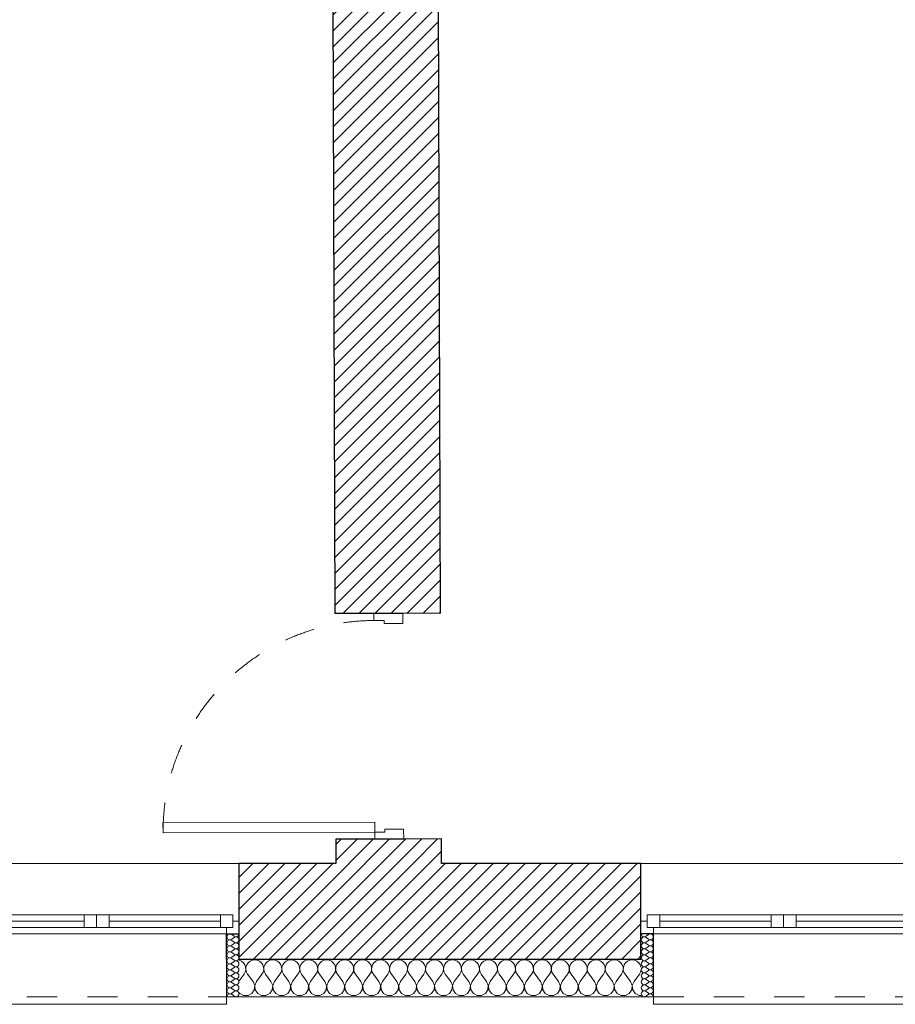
# Model space of a CAD drawing. Header units: millimetres. Extents: x 27262 to 215252, y 16288 to 306312.
# Tile 38 of 76: x 136800 to 139410, y 171393 to 174328. Entities that reach past the tile are written whole.
import ezdxf

# ---------------------------------------------------------------- set-up
doc = ezdxf.new("R2010")
doc.units = ezdxf.units.MM
doc.linetypes.add('Przerywana', pattern=[240, 120, -120])
for name, color, linetype in [('Drzwi ArchiCAD', 252, 'Continuous'), ('KR_INW', 252, 'Continuous'), ('Okna ArchiCADa', 252, 'Continuous')]:
    doc.layers.add(name, color=color, linetype=linetype)
for name, color, linetype, lineweight in [('Drzwi ArchiCAD_Nr_pióra__1', 252, 'Continuous', 13), ('Drzwi ArchiCAD_Nr_pióra__27', 252, 'Continuous', 25), ('KR_INW_Nr_pióra__101', 252, 'Continuous', 5), ('KR_INW_Nr_pióra__102', 252, 'Continuous', 5), ('KR_INW_Nr_pióra__27', 252, 'Continuous', 25), ('KR_INW_Nr_pióra__47', 252, 'Continuous', 15), ('Okna ArchiCADa_Nr_pióra__1', 252, 'Continuous', 13), ('Okna ArchiCADa_Nr_pióra__27', 252, 'Continuous', 25)]:
    doc.layers.add(name, color=color, linetype=linetype, lineweight=lineweight)
pattern_1 = [(45, (0, 0), (-31.819804, 31.819804), [])]

# ---------------------------------------------------------------- blocks, each defined once
blk = doc.blocks.new('*X200')
at = {"layer": 'KR_INW_Nr_pióra__102', "linetype": 'Continuous'}
for p, q in [((203581.2, 107000.2), (203580.9, 107000.2)), ((203590.2, 106996.2), (203581.2, 107000.2)), ((203597.8, 106989.9), (203590.2, 106996.2)), ((203603.4, 106981.8), (203597.8, 106989.9)), ((203606.5, 106972.5), (203603.4, 106981.8)), ((203610.9, 106981.8), (203607.8, 106972.5)), ((203616.5, 106989.9), (203610.9, 106981.8)), ((203624.1, 106996.2), (203616.5, 106989.9)), ((203633.1, 107000.2), (203624.1, 106996.2)), ((203642.9, 107001.6), (203633.1, 107000.2)), ((203652.6, 107000.2), (203642.9, 107001.6)), ((203661.6, 106996.2), (203652.6, 107000.2)), ((203669.2, 106989.9), (203661.6, 106996.2)), ((203674.8, 106981.8), (203669.2, 106989.9)), ((203677.9, 106972.5), (203674.8, 106981.8)), ((203682.3, 106981.8), (203679.2, 106972.5)), ((203687.9, 106989.9), (203682.3, 106981.8)), ((203695.5, 106996.2), (203687.9, 106989.9)), ((203704.5, 107000.2), (203695.5, 106996.2)), ((203714.3, 107001.6), (203704.5, 107000.2)), ((203724, 107000.2), (203714.3, 107001.6)), ((203733.1, 106996.2), (203724, 107000.2)), ((203740.6, 106989.9), (203733.1, 106996.2)), ((203746.2, 106981.8), (203740.6, 106989.9)), ((203749.4, 106972.5), (203746.2, 106981.8)), ((203753.8, 106981.8), (203750.6, 106972.5)), ((203759.4, 106989.9), (203753.8, 106981.8)), ((203766.9, 106996.2), (203759.4, 106989.9)), ((203776, 107000.2), (203766.9, 106996.2)), ((203785.7, 107001.6), (203776, 107000.2)), ((203795.5, 107000.2), (203785.7, 107001.6)), ((203804.5, 106996.2), (203795.5, 107000.2)), ((203812.1, 106989.9), (203804.5, 106996.2)), ((203817.7, 106981.8), (203812.1, 106989.9)), ((203820.8, 106972.5), (203817.7, 106981.8)), ((203825.2, 106981.8), (203822.1, 106972.5)), ((203830.8, 106989.9), (203825.2, 106981.8)), ((203838.4, 106996.2), (203830.8, 106989.9)), ((203847.4, 107000.2), (203838.4, 106996.2)), ((203857.1, 107001.6), (203847.4, 107000.2)), ((203866.9, 107000.2), (203857.1, 107001.6)), ((203875.9, 106996.2), (203866.9, 107000.2)), ((203883.5, 106989.9), (203875.9, 106996.2)), ((203889.1, 106981.8), (203883.5, 106989.9)), ((203892.2, 106972.5), (203889.1, 106981.8)), ((203896.6, 106981.8), (203893.5, 106972.5)), ((203902.2, 106989.9), (203896.6, 106981.8)), ((203909.8, 106996.2), (203902.2, 106989.9)), ((203918.8, 107000.2), (203909.8, 106996.2)), ((203928.6, 107001.6), (203918.8, 107000.2)), ((203938.3, 107000.2), (203928.6, 107001.6)), ((203947.3, 106996.2), (203938.3, 107000.2)), ((203954.9, 106989.9), (203947.3, 106996.2)), ((203960.5, 106981.8), (203954.9, 106989.9)), ((203963.7, 106972.5), (203960.5, 106981.8)), ((203968.1, 106981.8), (203964.9, 106972.5)), ((203973.6, 106989.9), (203968.1, 106981.8)), ((203981.2, 106996.2), (203973.6, 106989.9)), ((203990.2, 107000.2), (203981.2, 106996.2)), ((204000, 107001.6), (203990.2, 107000.2)), ((204009.8, 107000.2), (204000, 107001.6)), ((204018.8, 106996.2), (204009.8, 107000.2)), ((204026.4, 106989.9), (204018.8, 106996.2)), ((204031.9, 106981.8), (204026.4, 106989.9)), ((204035.1, 106972.5), (204031.9, 106981.8)), ((204039.5, 106981.8), (204036.3, 106972.5)), ((204045.1, 106989.9), (204039.5, 106981.8)), ((204052.7, 106996.2), (204045.1, 106989.9)), ((204061.7, 107000.2), (204052.7, 106996.2)), ((204071.4, 107001.6), (204061.7, 107000.2)), ((204081.2, 107000.2), (204071.4, 107001.6)), ((204090.2, 106996.2), (204081.2, 107000.2)), ((204097.8, 106989.9), (204090.2, 106996.2)), ((204103.4, 106981.8), (204097.8, 106989.9)), ((204106.5, 106972.5), (204103.4, 106981.8)), ((204110.9, 106981.8), (204107.8, 106972.5)), ((204116.5, 106989.9), (204110.9, 106981.8)), ((204124.1, 106996.2), (204116.5, 106989.9)), ((204133.1, 107000.2), (204124.1, 106996.2)), ((204142.9, 107001.6), (204133.1, 107000.2)), ((204152.6, 107000.2), (204142.9, 107001.6)), ((204161.6, 106996.2), (204152.6, 107000.2)), ((204169.2, 106989.9), (204161.6, 106996.2)), ((204174.8, 106981.8), (204169.2, 106989.9)), ((204177.9, 106972.5), (204174.8, 106981.8)), ((204182.3, 106981.8), (204179.2, 106972.5)), ((204187.9, 106989.9), (204182.3, 106981.8)), ((204195.5, 106996.2), (204187.9, 106989.9)), ((204204.5, 107000.2), (204195.5, 106996.2)), ((204214.3, 107001.6), (204204.5, 107000.2)), ((204224, 107000.2), (204214.3, 107001.6)), ((204233.1, 106996.2), (204224, 107000.2)), ((204240.6, 106989.9), (204233.1, 106996.2)), ((204246.2, 106981.8), (204240.6, 106989.9)), ((204249.4, 106972.5), (204246.2, 106981.8)), ((204253.8, 106981.8), (204250.6, 106972.5)), ((204259.4, 106989.9), (204253.8, 106981.8)), ((204266.9, 106996.2), (204259.4, 106989.9)), ((204276, 107000.2), (204266.9, 106996.2)), ((204285.7, 107001.6), (204276, 107000.2)), ((204295.5, 107000.2), (204285.7, 107001.6)), ((204304.5, 106996.2), (204295.5, 107000.2)), ((204312.1, 106989.9), (204304.5, 106996.2)), ((204317.7, 106981.8), (204312.1, 106989.9)), ((204320.8, 106972.5), (204317.7, 106981.8)), ((204325.2, 106981.8), (204322.1, 106972.5)), ((204330.8, 106989.9), (204325.2, 106981.8)), ((204338.4, 106996.2), (204330.8, 106989.9)), ((204347.4, 107000.2), (204338.4, 106996.2)), ((204357.1, 107001.6), (204347.4, 107000.2)), ((204366.9, 107000.2), (204357.1, 107001.6)), ((204375.9, 106996.2), (204366.9, 107000.2)), ((204383.5, 106989.9), (204375.9, 106996.2)), ((204389.1, 106981.8), (204383.5, 106989.9)), ((204392.2, 106972.5), (204389.1, 106981.8)), ((204396.6, 106981.8), (204393.5, 106972.5)), ((204402.2, 106989.9), (204396.6, 106981.8)), ((204409.8, 106996.2), (204402.2, 106989.9)), ((204418.8, 107000.2), (204409.8, 106996.2)), ((204428.6, 107001.6), (204418.8, 107000.2)), ((204438.3, 107000.2), (204428.6, 107001.6)), ((204447.3, 106996.2), (204438.3, 107000.2)), ((204454.9, 106989.9), (204447.3, 106996.2)), ((204460.5, 106981.8), (204454.9, 106989.9)), ((204463.7, 106972.5), (204460.5, 106981.8)), ((204468.1, 106981.8), (204464.9, 106972.5)), ((204473.6, 106989.9), (204468.1, 106981.8)), ((204481.2, 106996.2), (204473.6, 106989.9)), ((204490.2, 107000.2), (204481.2, 106996.2)), ((204500, 107001.6), (204490.2, 107000.2)), ((204509.8, 107000.2), (204500, 107001.6)), ((204518.8, 106996.2), (204509.8, 107000.2)), ((204526.4, 106989.9), (204518.8, 106996.2)), ((204531.9, 106981.8), (204526.4, 106989.9)), ((204535.1, 106972.5), (204531.9, 106981.8)), ((204539.5, 106981.8), (204536.3, 106972.5)), ((204545.1, 106989.9), (204539.5, 106981.8)), ((204552.7, 106996.2), (204545.1, 106989.9)), ((204561.7, 107000.2), (204552.7, 106996.2)), ((204571.4, 107001.6), (204561.7, 107000.2)), ((204581.2, 107000.2), (204571.4, 107001.6)), ((204590.2, 106996.2), (204581.2, 107000.2)), ((204597.8, 106989.9), (204590.2, 106996.2)), ((204603.4, 106981.8), (204597.8, 106989.9)), ((204606.5, 106972.5), (204603.4, 106981.8)), ((204610.9, 106981.8), (204607.8, 106972.5)), ((204616.5, 106989.9), (204610.9, 106981.8)), ((204624.1, 106996.2), (204616.5, 106989.9)), ((204633.1, 107000.2), (204624.1, 106996.2)), ((204642.9, 107001.6), (204633.1, 107000.2)), ((204652.6, 107000.2), (204642.9, 107001.6)), ((204661.6, 106996.2), (204652.6, 107000.2)), ((204669.2, 106989.9), (204661.6, 106996.2)), ((204674.8, 106981.8), (204669.2, 106989.9)), ((204677.9, 106972.5), (204674.8, 106981.8)), ((204682.3, 106981.8), (204679.2, 106972.5)), ((204687.9, 106989.9), (204682.3, 106981.8)), ((204695.5, 106996.2), (204687.9, 106989.9)), ((204704.5, 107000.2), (204695.5, 106996.2)), ((204714.3, 107001.6), (204704.5, 107000.2)), ((204724, 107000.2), (204714.3, 107001.6)), ((204733.1, 106996.2), (204724, 107000.2)), ((204740.6, 106989.9), (204733.1, 106996.2)), ((204746.2, 106981.8), (204740.6, 106989.9)), ((204749.4, 106972.5), (204746.2, 106981.8)), ((204753.8, 106981.8), (204750.6, 106972.5)), ((204759.4, 106989.9), (204753.8, 106981.8)), ((204766.9, 106996.2), (204759.4, 106989.9)), ((204776, 107000.2), (204766.9, 106996.2)), ((204785.7, 107001.6), (204776, 107000.2)), ((204795.5, 107000.2), (204785.7, 107001.6)), ((204804.5, 106996.2), (204795.5, 107000.2)), ((204812.1, 106989.9), (204804.5, 106996.2)), ((204817.7, 106981.8), (204812.1, 106989.9)), ((204820.8, 106972.5), (204817.7, 106981.8)), ((204825.2, 106981.8), (204822.1, 106972.5)), ((204830.8, 106989.9), (204825.2, 106981.8)), ((204838.4, 106996.2), (204830.8, 106989.9)), ((204847.4, 107000.2), (204838.4, 106996.2)), ((204857.1, 107001.6), (204847.4, 107000.2)), ((204866.9, 107000.2), (204857.1, 107001.6)), ((204875.9, 106996.2), (204866.9, 107000.2)), ((204883.5, 106989.9), (204875.9, 106996.2)), ((204889.1, 106981.8), (204883.5, 106989.9)), ((204892.2, 106972.5), (204889.1, 106981.8)), ((204896.6, 106981.8), (204893.5, 106972.5)), ((204902.2, 106989.9), (204896.6, 106981.8)), ((204909.8, 106996.2), (204902.2, 106989.9)), ((204918.8, 107000.2), (204909.8, 106996.2)), ((204928.6, 107001.6), (204918.8, 107000.2)), ((204938.3, 107000.2), (204928.6, 107001.6)), ((204947.3, 106996.2), (204938.3, 107000.2)), ((204954.9, 106989.9), (204947.3, 106996.2)), ((204960.5, 106981.8), (204954.9, 106989.9)), ((204963.7, 106972.5), (204960.5, 106981.8)), ((204968.1, 106981.8), (204964.9, 106972.5)), ((204973.6, 106989.9), (204968.1, 106981.8)), ((204981.2, 106996.2), (204973.6, 106989.9)), ((204990.2, 107000.2), (204981.2, 106996.2)), ((205000, 107001.6), (204990.2, 107000.2)), ((205009.8, 107000.2), (205000, 107001.6)), ((205018.8, 106996.2), (205009.8, 107000.2)), ((205026.4, 106989.9), (205018.8, 106996.2)), ((205031.9, 106981.8), (205026.4, 106989.9)), ((205035.1, 106972.5), (205031.9, 106981.8)), ((205039.5, 106981.8), (205036.3, 106972.5)), ((205045.1, 106989.9), (205039.5, 106981.8)), ((205052.7, 106996.2), (205045.1, 106989.9)), ((205061.7, 107000.2), (205052.7, 106996.2)), ((205071.4, 107001.6), (205061.7, 107000.2)), ((205081.2, 107000.2), (205071.4, 107001.6)), ((205090.2, 106996.2), (205081.2, 107000.2)), ((205097.8, 106989.9), (205090.2, 106996.2)), ((205103.4, 106981.8), (205097.8, 106989.9)), ((205106.5, 106972.5), (205103.4, 106981.8)), ((205110.9, 106981.8), (205107.8, 106972.5)), ((205116.5, 106989.9), (205110.9, 106981.8)), ((205124.1, 106996.2), (205116.5, 106989.9)), ((205133.1, 107000.2), (205124.1, 106996.2)), ((205142.9, 107001.6), (205133.1, 107000.2)), ((205152.6, 107000.2), (205142.9, 107001.6)), ((205161.6, 106996.2), (205152.6, 107000.2)), ((205169.2, 106989.9), (205161.6, 106996.2)), ((205174.8, 106981.8), (205169.2, 106989.9)), ((205177.7, 106973.2), (205174.8, 106981.8)), ((203580.9, 106919), (203600, 106944.4)), ((203600, 106944.4), (203604.8, 106953.1)), ((203604.8, 106953.1), (203607, 106962.6)), ((203607, 106962.6), (203606.5, 106972.5)), ((203607.8, 106972.5), (203607.3, 106962.6)), ((203607.3, 106962.6), (203609.5, 106953.1)), ((203609.5, 106953.1), (203614.3, 106944.4)), ((203635.7, 106915.9), (203614.3, 106944.4)), ((203650, 106915.9), (203671.4, 106944.4)), ((203671.4, 106944.4), (203676.2, 106953.1)), ((203676.2, 106953.1), (203678.4, 106962.6)), ((203678.4, 106962.6), (203677.9, 106972.5)), ((203679.2, 106972.5), (203678.7, 106962.6)), ((203678.7, 106962.6), (203680.9, 106953.1)), ((203680.9, 106953.1), (203685.7, 106944.4)), ((203707.1, 106915.9), (203685.7, 106944.4)), ((203721.4, 106915.9), (203742.9, 106944.4)), ((203742.9, 106944.4), (203747.6, 106953.1)), ((203747.6, 106953.1), (203749.9, 106962.6)), ((203749.9, 106962.6), (203749.4, 106972.5)), ((203750.6, 106972.5), (203750.1, 106962.6)), ((203750.1, 106962.6), (203752.4, 106953.1)), ((203752.4, 106953.1), (203757.1, 106944.4)), ((203778.6, 106915.9), (203757.1, 106944.4)), ((203792.9, 106915.9), (203814.3, 106944.4)), ((203814.3, 106944.4), (203819.1, 106953.1)), ((203819.1, 106953.1), (203821.3, 106962.6)), ((203821.3, 106962.6), (203820.8, 106972.5)), ((203822.1, 106972.5), (203821.6, 106962.6)), ((203821.6, 106962.6), (203823.8, 106953.1)), ((203823.8, 106953.1), (203828.6, 106944.4)), ((203850, 106915.9), (203828.6, 106944.4)), ((203864.3, 106915.9), (203885.7, 106944.4)), ((203885.7, 106944.4), (203890.5, 106953.1)), ((203890.5, 106953.1), (203892.7, 106962.6)), ((203892.7, 106962.6), (203892.2, 106972.5)), ((203893.5, 106972.5), (203893, 106962.6)), ((203893, 106962.6), (203895.2, 106953.1)), ((203895.2, 106953.1), (203900, 106944.4)), ((203921.4, 106915.9), (203900, 106944.4)), ((203935.7, 106915.9), (203957.1, 106944.4)), ((203957.1, 106944.4), (203961.9, 106953.1)), ((203961.9, 106953.1), (203964.1, 106962.6)), ((203964.1, 106962.6), (203963.7, 106972.5)), ((203964.9, 106972.5), (203964.4, 106962.6)), ((203964.4, 106962.6), (203966.7, 106953.1)), ((203966.7, 106953.1), (203971.4, 106944.4)), ((203992.9, 106915.9), (203971.4, 106944.4)), ((204007.1, 106915.9), (204028.6, 106944.4)), ((204028.6, 106944.4), (204033.3, 106953.1)), ((204033.3, 106953.1), (204035.6, 106962.6)), ((204035.6, 106962.6), (204035.1, 106972.5)), ((204036.3, 106972.5), (204035.9, 106962.6)), ((204035.9, 106962.6), (204038.1, 106953.1)), ((204038.1, 106953.1), (204042.9, 106944.4)), ((204064.3, 106915.9), (204042.9, 106944.4)), ((204078.6, 106915.9), (204100, 106944.4)), ((204100, 106944.4), (204104.8, 106953.1)), ((204104.8, 106953.1), (204107, 106962.6)), ((204107, 106962.6), (204106.5, 106972.5)), ((204107.8, 106972.5), (204107.3, 106962.6)), ((204107.3, 106962.6), (204109.5, 106953.1)), ((204109.5, 106953.1), (204114.3, 106944.4)), ((204135.7, 106915.9), (204114.3, 106944.4)), ((204150, 106915.9), (204171.4, 106944.4)), ((204171.4, 106944.4), (204176.2, 106953.1)), ((204176.2, 106953.1), (204178.4, 106962.6)), ((204178.4, 106962.6), (204177.9, 106972.5)), ((204179.2, 106972.5), (204178.7, 106962.6)), ((204178.7, 106962.6), (204180.9, 106953.1)), ((204180.9, 106953.1), (204185.7, 106944.4)), ((204207.1, 106915.9), (204185.7, 106944.4)), ((204221.4, 106915.9), (204242.9, 106944.4)), ((204242.9, 106944.4), (204247.6, 106953.1)), ((204247.6, 106953.1), (204249.9, 106962.6)), ((204249.9, 106962.6), (204249.4, 106972.5)), ((204250.6, 106972.5), (204250.1, 106962.6)), ((204250.1, 106962.6), (204252.4, 106953.1)), ((204252.4, 106953.1), (204257.1, 106944.4)), ((204278.6, 106915.9), (204257.1, 106944.4)), ((204292.9, 106915.9), (204314.3, 106944.4)), ((204314.3, 106944.4), (204319.1, 106953.1)), ((204319.1, 106953.1), (204321.3, 106962.6)), ((204321.3, 106962.6), (204320.8, 106972.5)), ((204322.1, 106972.5), (204321.6, 106962.6)), ((204321.6, 106962.6), (204323.8, 106953.1)), ((204323.8, 106953.1), (204328.6, 106944.4)), ((204350, 106915.9), (204328.6, 106944.4)), ((204364.3, 106915.9), (204385.7, 106944.4)), ((204385.7, 106944.4), (204390.5, 106953.1)), ((204390.5, 106953.1), (204392.7, 106962.6)), ((204392.7, 106962.6), (204392.2, 106972.5)), ((204393.5, 106972.5), (204393, 106962.6)), ((204393, 106962.6), (204395.2, 106953.1)), ((204395.2, 106953.1), (204400, 106944.4)), ((204421.4, 106915.9), (204400, 106944.4)), ((204435.7, 106915.9), (204457.1, 106944.4)), ((204457.1, 106944.4), (204461.9, 106953.1)), ((204461.9, 106953.1), (204464.1, 106962.6)), ((204464.1, 106962.6), (204463.7, 106972.5)), ((204464.9, 106972.5), (204464.4, 106962.6)), ((204464.4, 106962.6), (204466.7, 106953.1)), ((204466.7, 106953.1), (204471.4, 106944.4)), ((204492.9, 106915.9), (204471.4, 106944.4)), ((204507.1, 106915.9), (204528.6, 106944.4)), ((204528.6, 106944.4), (204533.3, 106953.1)), ((204533.3, 106953.1), (204535.6, 106962.6)), ((204535.6, 106962.6), (204535.1, 106972.5)), ((204536.3, 106972.5), (204535.9, 106962.6)), ((204535.9, 106962.6), (204538.1, 106953.1)), ((204538.1, 106953.1), (204542.9, 106944.4)), ((204564.3, 106915.9), (204542.9, 106944.4)), ((204578.6, 106915.9), (204600, 106944.4)), ((204600, 106944.4), (204604.8, 106953.1)), ((204604.8, 106953.1), (204607, 106962.6)), ((204607, 106962.6), (204606.5, 106972.5)), ((204607.8, 106972.5), (204607.3, 106962.6)), ((204607.3, 106962.6), (204609.5, 106953.1)), ((204609.5, 106953.1), (204614.3, 106944.4)), ((204635.7, 106915.9), (204614.3, 106944.4)), ((204650, 106915.9), (204671.4, 106944.4)), ((204671.4, 106944.4), (204676.2, 106953.1)), ((204676.2, 106953.1), (204678.4, 106962.6)), ((204678.4, 106962.6), (204677.9, 106972.5)), ((204679.2, 106972.5), (204678.7, 106962.6)), ((204678.7, 106962.6), (204680.9, 106953.1)), ((204680.9, 106953.1), (204685.7, 106944.4)), ((204707.1, 106915.9), (204685.7, 106944.4)), ((204721.4, 106915.9), (204742.9, 106944.4)), ((204742.9, 106944.4), (204747.6, 106953.1)), ((204747.6, 106953.1), (204749.9, 106962.6)), ((204749.9, 106962.6), (204749.4, 106972.5)), ((204750.6, 106972.5), (204750.1, 106962.6)), ((204750.1, 106962.6), (204752.4, 106953.1)), ((204752.4, 106953.1), (204757.1, 106944.4)), ((204778.6, 106915.9), (204757.1, 106944.4)), ((204792.9, 106915.9), (204814.3, 106944.4)), ((204814.3, 106944.4), (204819.1, 106953.1)), ((204819.1, 106953.1), (204821.3, 106962.6)), ((204821.3, 106962.6), (204820.8, 106972.5)), ((204822.1, 106972.5), (204821.6, 106962.6)), ((204821.6, 106962.6), (204823.8, 106953.1)), ((204823.8, 106953.1), (204828.6, 106944.4)), ((204850, 106915.9), (204828.6, 106944.4)), ((204864.3, 106915.9), (204885.7, 106944.4)), ((204885.7, 106944.4), (204890.5, 106953.1)), ((204890.5, 106953.1), (204892.7, 106962.6)), ((204892.7, 106962.6), (204892.2, 106972.5)), ((204893.5, 106972.5), (204893, 106962.6)), ((204893, 106962.6), (204895.2, 106953.1)), ((204895.2, 106953.1), (204900, 106944.4)), ((204921.4, 106915.9), (204900, 106944.4)), ((204935.7, 106915.9), (204957.1, 106944.4)), ((204957.1, 106944.4), (204961.9, 106953.1)), ((204961.9, 106953.1), (204964.1, 106962.6)), ((204964.1, 106962.6), (204963.7, 106972.5)), ((204964.9, 106972.5), (204964.4, 106962.6)), ((204964.4, 106962.6), (204966.7, 106953.1)), ((204966.7, 106953.1), (204971.4, 106944.4)), ((204992.9, 106915.9), (204971.4, 106944.4)), ((205007.1, 106915.9), (205028.6, 106944.4)), ((205028.6, 106944.4), (205033.3, 106953.1)), ((205033.3, 106953.1), (205035.6, 106962.6)), ((205035.6, 106962.6), (205035.1, 106972.5)), ((205036.3, 106972.5), (205035.9, 106962.6)), ((205035.9, 106962.6), (205038.1, 106953.1)), ((205038.1, 106953.1), (205042.9, 106944.4)), ((205064.3, 106915.9), (205042.9, 106944.4)), ((205078.6, 106915.9), (205100, 106944.4)), ((205100, 106944.4), (205104.8, 106953.1)), ((205104.8, 106953.1), (205107, 106962.6)), ((205107, 106962.6), (205106.5, 106972.5)), ((205107.8, 106972.5), (205107.3, 106962.6)), ((205107.3, 106962.6), (205109.5, 106953.1)), ((205109.5, 106953.1), (205114.3, 106944.4)), ((205135.7, 106915.9), (205114.3, 106944.4)), ((205150, 106915.9), (205171.4, 106944.4)), ((205171.4, 106944.4), (205176.2, 106953.1)), ((205176.2, 106953.1), (205177.7, 106959.5)), ((203642.4, 106899.8), (203635.7, 106915.9)), ((203640.8, 106882.5), (203642.4, 106899.8)), ((203650, 106915.9), (203643.3, 106899.8)), ((203643.3, 106899.8), (203644.9, 106882.5)), ((203713.9, 106899.8), (203707.1, 106915.9)), ((203712.2, 106882.5), (203713.9, 106899.8)), ((203721.4, 106915.9), (203714.7, 106899.8)), ((203714.7, 106899.8), (203716.3, 106882.5)), ((203785.3, 106899.8), (203778.6, 106915.9)), ((203783.7, 106882.5), (203785.3, 106899.8)), ((203792.9, 106915.9), (203786.1, 106899.8)), ((203786.1, 106899.8), (203787.8, 106882.5)), ((203856.7, 106899.8), (203850, 106915.9)), ((203855.1, 106882.5), (203856.7, 106899.8)), ((203864.3, 106915.9), (203857.6, 106899.8)), ((203857.6, 106899.8), (203859.2, 106882.5)), ((203928.2, 106899.8), (203921.4, 106915.9)), ((203926.5, 106882.5), (203928.2, 106899.8)), ((203935.7, 106915.9), (203929, 106899.8)), ((203929, 106899.8), (203930.6, 106882.5)), ((203999.6, 106899.8), (203992.9, 106915.9)), ((203997.9, 106882.5), (203999.6, 106899.8)), ((204007.1, 106915.9), (204000.4, 106899.8)), ((204000.4, 106899.8), (204002.1, 106882.5)), ((204071, 106899.8), (204064.3, 106915.9)), ((204069.4, 106882.5), (204071, 106899.8)), ((204078.6, 106915.9), (204071.8, 106899.8)), ((204071.8, 106899.8), (204073.5, 106882.5)), ((204142.4, 106899.8), (204135.7, 106915.9)), ((204140.8, 106882.5), (204142.4, 106899.8)), ((204150, 106915.9), (204143.3, 106899.8)), ((204143.3, 106899.8), (204144.9, 106882.5)), ((204213.9, 106899.8), (204207.1, 106915.9)), ((204212.2, 106882.5), (204213.9, 106899.8)), ((204221.4, 106915.9), (204214.7, 106899.8)), ((204214.7, 106899.8), (204216.3, 106882.5)), ((204285.3, 106899.8), (204278.6, 106915.9)), ((204283.7, 106882.5), (204285.3, 106899.8)), ((204292.9, 106915.9), (204286.1, 106899.8)), ((204286.1, 106899.8), (204287.8, 106882.5)), ((204356.7, 106899.8), (204350, 106915.9)), ((204355.1, 106882.5), (204356.7, 106899.8)), ((204364.3, 106915.9), (204357.6, 106899.8)), ((204357.6, 106899.8), (204359.2, 106882.5)), ((204428.2, 106899.8), (204421.4, 106915.9)), ((204426.5, 106882.5), (204428.2, 106899.8)), ((204435.7, 106915.9), (204429, 106899.8)), ((204429, 106899.8), (204430.6, 106882.5)), ((204499.6, 106899.8), (204492.9, 106915.9)), ((204497.9, 106882.5), (204499.6, 106899.8)), ((204507.1, 106915.9), (204500.4, 106899.8)), ((204500.4, 106899.8), (204502.1, 106882.5)), ((204571, 106899.8), (204564.3, 106915.9)), ((204569.4, 106882.5), (204571, 106899.8)), ((204578.6, 106915.9), (204571.8, 106899.8)), ((204571.8, 106899.8), (204573.5, 106882.5)), ((204642.4, 106899.8), (204635.7, 106915.9)), ((204640.8, 106882.5), (204642.4, 106899.8)), ((204650, 106915.9), (204643.3, 106899.8)), ((204643.3, 106899.8), (204644.9, 106882.5)), ((204713.9, 106899.8), (204707.1, 106915.9)), ((204712.2, 106882.5), (204713.9, 106899.8)), ((204721.4, 106915.9), (204714.7, 106899.8)), ((204714.7, 106899.8), (204716.3, 106882.5)), ((204785.3, 106899.8), (204778.6, 106915.9)), ((204783.7, 106882.5), (204785.3, 106899.8)), ((204792.9, 106915.9), (204786.1, 106899.8)), ((204786.1, 106899.8), (204787.8, 106882.5)), ((204856.7, 106899.8), (204850, 106915.9)), ((204855.1, 106882.5), (204856.7, 106899.8)), ((204864.3, 106915.9), (204857.6, 106899.8)), ((204857.6, 106899.8), (204859.2, 106882.5)), ((204928.2, 106899.8), (204921.4, 106915.9)), ((204926.5, 106882.5), (204928.2, 106899.8)), ((204935.7, 106915.9), (204929, 106899.8)), ((204929, 106899.8), (204930.6, 106882.5)), ((204999.6, 106899.8), (204992.9, 106915.9)), ((204997.9, 106882.5), (204999.6, 106899.8)), ((205007.1, 106915.9), (205000.4, 106899.8)), ((205000.4, 106899.8), (205002.1, 106882.5)), ((205071, 106899.8), (205064.3, 106915.9)), ((205069.4, 106882.5), (205071, 106899.8)), ((205078.6, 106915.9), (205071.8, 106899.8)), ((205071.8, 106899.8), (205073.5, 106882.5)), ((205142.4, 106899.8), (205135.7, 106915.9)), ((205140.8, 106882.5), (205142.4, 106899.8)), ((205150, 106915.9), (205143.3, 106899.8)), ((205143.3, 106899.8), (205144.9, 106882.5)), ((203580.9, 106871.3), (203583.1, 106868)), ((203583.1, 106868), (203598.4, 106859.8)), ((203598.4, 106859.8), (203615.8, 106859.8)), ((203615.8, 106859.8), (203631.2, 106868)), ((203631.2, 106868), (203640.8, 106882.5)), ((203644.9, 106882.5), (203654.5, 106868)), ((203654.5, 106868), (203669.9, 106859.8)), ((203669.9, 106859.8), (203687.3, 106859.8)), ((203687.3, 106859.8), (203702.6, 106868)), ((203702.6, 106868), (203712.2, 106882.5)), ((203716.3, 106882.5), (203726, 106868)), ((203726, 106868), (203741.3, 106859.8)), ((203741.3, 106859.8), (203758.7, 106859.8)), ((203758.7, 106859.8), (203774, 106868)), ((203774, 106868), (203783.7, 106882.5)), ((203787.8, 106882.5), (203797.4, 106868)), ((203797.4, 106868), (203812.7, 106859.8)), ((203812.7, 106859.8), (203830.1, 106859.8)), ((203830.1, 106859.8), (203845.5, 106868)), ((203845.5, 106868), (203855.1, 106882.5)), ((203859.2, 106882.5), (203868.8, 106868)), ((203868.8, 106868), (203884.2, 106859.8)), ((203884.2, 106859.8), (203901.6, 106859.8)), ((203901.6, 106859.8), (203916.9, 106868)), ((203916.9, 106868), (203926.5, 106882.5)), ((203930.6, 106882.5), (203940.3, 106868)), ((203940.3, 106868), (203955.6, 106859.8)), ((203955.6, 106859.8), (203973, 106859.8)), ((203973, 106859.8), (203988.3, 106868)), ((203988.3, 106868), (203997.9, 106882.5)), ((204002.1, 106882.5), (204011.7, 106868)), ((204011.7, 106868), (204027, 106859.8)), ((204027, 106859.8), (204044.4, 106859.8)), ((204044.4, 106859.8), (204059.7, 106868)), ((204059.7, 106868), (204069.4, 106882.5)), ((204073.5, 106882.5), (204083.1, 106868)), ((204083.1, 106868), (204098.4, 106859.8)), ((204098.4, 106859.8), (204115.8, 106859.8)), ((204115.8, 106859.8), (204131.2, 106868)), ((204131.2, 106868), (204140.8, 106882.5)), ((204144.9, 106882.5), (204154.5, 106868)), ((204154.5, 106868), (204169.9, 106859.8)), ((204169.9, 106859.8), (204187.3, 106859.8)), ((204187.3, 106859.8), (204202.6, 106868)), ((204202.6, 106868), (204212.2, 106882.5)), ((204216.3, 106882.5), (204226, 106868)), ((204226, 106868), (204241.3, 106859.8)), ((204241.3, 106859.8), (204258.7, 106859.8)), ((204258.7, 106859.8), (204274, 106868)), ((204274, 106868), (204283.7, 106882.5)), ((204287.8, 106882.5), (204297.4, 106868)), ((204297.4, 106868), (204312.7, 106859.8)), ((204312.7, 106859.8), (204330.1, 106859.8)), ((204330.1, 106859.8), (204345.5, 106868)), ((204345.5, 106868), (204355.1, 106882.5)), ((204359.2, 106882.5), (204368.8, 106868)), ((204368.8, 106868), (204384.2, 106859.8)), ((204384.2, 106859.8), (204401.6, 106859.8)), ((204401.6, 106859.8), (204416.9, 106868)), ((204416.9, 106868), (204426.5, 106882.5)), ((204430.6, 106882.5), (204440.3, 106868)), ((204440.3, 106868), (204455.6, 106859.8)), ((204455.6, 106859.8), (204473, 106859.8)), ((204473, 106859.8), (204488.3, 106868)), ((204488.3, 106868), (204497.9, 106882.5)), ((204502.1, 106882.5), (204511.7, 106868)), ((204511.7, 106868), (204527, 106859.8)), ((204527, 106859.8), (204544.4, 106859.8)), ((204544.4, 106859.8), (204559.7, 106868)), ((204559.7, 106868), (204569.4, 106882.5)), ((204573.5, 106882.5), (204583.1, 106868)), ((204583.1, 106868), (204598.4, 106859.8)), ((204598.4, 106859.8), (204615.8, 106859.8)), ((204615.8, 106859.8), (204631.2, 106868)), ((204631.2, 106868), (204640.8, 106882.5)), ((204644.9, 106882.5), (204654.5, 106868)), ((204654.5, 106868), (204669.9, 106859.8)), ((204669.9, 106859.8), (204687.3, 106859.8)), ((204687.3, 106859.8), (204702.6, 106868)), ((204702.6, 106868), (204712.2, 106882.5)), ((204716.3, 106882.5), (204726, 106868)), ((204726, 106868), (204741.3, 106859.8)), ((204741.3, 106859.8), (204758.7, 106859.8)), ((204758.7, 106859.8), (204774, 106868)), ((204774, 106868), (204783.7, 106882.5)), ((204787.8, 106882.5), (204797.4, 106868)), ((204797.4, 106868), (204812.7, 106859.8)), ((204812.7, 106859.8), (204830.1, 106859.8)), ((204830.1, 106859.8), (204845.5, 106868)), ((204845.5, 106868), (204855.1, 106882.5)), ((204859.2, 106882.5), (204868.8, 106868)), ((204868.8, 106868), (204884.2, 106859.8)), ((204884.2, 106859.8), (204901.6, 106859.8)), ((204901.6, 106859.8), (204916.9, 106868)), ((204916.9, 106868), (204926.5, 106882.5)), ((204930.6, 106882.5), (204940.3, 106868)), ((204940.3, 106868), (204955.6, 106859.8)), ((204955.6, 106859.8), (204973, 106859.8)), ((204973, 106859.8), (204988.3, 106868)), ((204988.3, 106868), (204997.9, 106882.5)), ((205002.1, 106882.5), (205011.7, 106868)), ((205011.7, 106868), (205027, 106859.8)), ((205027, 106859.8), (205044.4, 106859.8)), ((205044.4, 106859.8), (205059.7, 106868)), ((205059.7, 106868), (205069.4, 106882.5)), ((205073.5, 106882.5), (205083.1, 106868)), ((205083.1, 106868), (205098.4, 106859.8)), ((205098.4, 106859.8), (205115.8, 106859.8)), ((205115.8, 106859.8), (205131.2, 106868)), ((205131.2, 106868), (205140.8, 106882.5)), ((205144.9, 106882.5), (205154.5, 106868)), ((205154.5, 106868), (205169.9, 106859.8)), ((205169.9, 106859.8), (205177.7, 106859.8))]:
    blk.add_line(p, q, dxfattribs=at)
blk = doc.blocks.new('*X234')
at = {"layer": 'KR_INW_Nr_pióra__102', "linetype": 'Continuous'}
for p, q in [((203560.7, 107095.6), (203551.2, 107102.8)), ((203560.7, 107090.9), (203551.2, 107083.7)), ((203560.7, 107071.8), (203551.2, 107079)), ((203560.7, 107067), (203551.2, 107059.9)), ((203560.7, 107048), (203551.2, 107055.1)), ((203560.7, 107043.2), (203551.2, 107036.1)), ((203560.7, 107024.2), (203551.2, 107031.3)), ((203560.7, 107019.4), (203551.2, 107012.3)), ((203560.7, 107000.4), (203551.2, 107007.5)), ((203560.7, 106995.6), (203551.2, 106988.5)), ((203560.7, 106976.6), (203551.2, 106983.7)), ((203560.7, 106971.8), (203551.2, 106964.7)), ((203560.7, 106952.8), (203551.2, 106959.9)), ((203560.7, 106948), (203551.2, 106940.9)), ((203560.7, 106929), (203551.2, 106936.1)), ((203560.7, 106924.2), (203551.2, 106917)), ((203560.7, 106905.1), (203551.2, 106912.3)), ((203560.7, 106900.4), (203551.2, 106893.2)), ((203560.7, 106881.3), (203551.2, 106888.5)), ((203560.7, 106876.6), (203551.2, 106869.4)), ((203560.7, 106857.5), (203551.2, 106864.7))]:
    blk.add_line(p, q, dxfattribs=at)
for centre, start, end in [((203544, 107093.2), 53.1301, 180), ((203544, 107093.2), 180, 306.8699), ((203567.8, 107105.1), 233.1301, 0), ((203567.8, 107081.3), 233.1301, 126.8699), ((203544, 107069.4), 53.1301, 180), ((203544, 107069.4), 180, 306.8699), ((203544, 107045.6), 53.1301, 180), ((203567.8, 107057.5), 233.1301, 126.8699), ((203544, 107045.6), 180, 306.8699), ((203544, 107021.8), 53.1301, 180), ((203544, 107021.8), 180, 306.8699), ((203567.8, 107033.7), 233.1301, 126.8699), ((203567.8, 107009.9), 233.1301, 126.8699), ((203544, 106998), 53.1301, 180), ((203544, 106998), 180, 306.8699), ((203544, 106974.2), 53.1301, 180), ((203567.8, 106986.1), 233.1301, 126.8699), ((203544, 106974.2), 180, 306.8699), ((203544, 106950.4), 53.1301, 180), ((203544, 106950.4), 180, 306.8699), ((203544, 106926.6), 53.1301, 180), ((203567.8, 106962.3), 233.1301, 126.8699), ((203567.8, 106938.5), 233.1301, 126.8699), ((203544, 106926.6), 180, 306.8699), ((203544, 106902.8), 53.1301, 180), ((203544, 106902.8), 180, 306.8699), ((203567.8, 106914.7), 233.1301, 126.8699), ((203567.8, 106890.9), 233.1301, 126.8699), ((203544, 106879), 53.1301, 180), ((203544, 106879), 180, 306.8699), ((203544, 106855.1), 53.1301, 180), ((203567.8, 106867), 233.1301, 126.8699)]:
    blk.add_arc(centre, 11.9, start, end, dxfattribs=at)
blk = doc.blocks.new('*X235')
at = {"layer": 'KR_INW_Nr_pióra__102', "linetype": 'Continuous'}
for p, q in [((205197.9, 107095.6), (205207.5, 107102.8)), ((205197.9, 107090.9), (205207.5, 107083.7)), ((205197.9, 107071.8), (205207.5, 107079)), ((205197.9, 107067), (205207.5, 107059.9)), ((205197.9, 107048), (205207.5, 107055.1)), ((205197.9, 107043.2), (205207.5, 107036.1)), ((205197.9, 107024.2), (205207.5, 107031.3)), ((205197.9, 107019.4), (205207.5, 107012.3)), ((205197.9, 107000.4), (205207.5, 107007.5)), ((205197.9, 106995.6), (205207.5, 106988.5)), ((205197.9, 106976.6), (205207.5, 106983.7)), ((205197.9, 106971.8), (205207.5, 106964.7)), ((205197.9, 106952.8), (205207.5, 106959.9)), ((205197.9, 106948), (205207.5, 106940.9)), ((205197.9, 106929), (205207.5, 106936.1)), ((205197.9, 106924.2), (205207.5, 106917)), ((205197.9, 106905.1), (205207.5, 106912.3)), ((205197.9, 106900.4), (205207.5, 106893.2)), ((205197.9, 106881.3), (205207.5, 106888.5)), ((205197.9, 106876.6), (205207.5, 106869.4)), ((205197.9, 106857.5), (205207.5, 106864.7))]:
    blk.add_line(p, q, dxfattribs=at)
for centre, start, end in [((205190.8, 107105.1), 180, 306.8699), ((205190.8, 107081.3), 53.1301, 306.8699), ((205214.6, 107093.2), 0, 126.8699), ((205214.6, 107093.2), 233.1301, 0), ((205190.8, 107057.5), 53.1301, 306.8699), ((205214.6, 107069.4), 0, 126.8699), ((205214.6, 107069.4), 233.1301, 0), ((205214.6, 107045.6), 0, 126.8699), ((205190.8, 107033.7), 53.1301, 306.8699), ((205190.8, 107009.9), 53.1301, 306.8699), ((205214.6, 107045.6), 233.1301, 0), ((205214.6, 107021.8), 0, 126.8699), ((205214.6, 107021.8), 233.1301, 0), ((205190.8, 106986.1), 53.1301, 306.8699), ((205214.6, 106998), 0, 126.8699), ((205214.6, 106998), 233.1301, 0), ((205214.6, 106974.2), 0, 126.8699), ((205190.8, 106962.3), 53.1301, 306.8699), ((205190.8, 106938.5), 53.1301, 306.8699), ((205214.6, 106974.2), 233.1301, 0), ((205214.6, 106950.4), 0, 126.8699), ((205214.6, 106950.4), 233.1301, 0), ((205214.6, 106926.6), 0, 126.8699), ((205190.8, 106914.7), 53.1301, 306.8699), ((205190.8, 106890.9), 53.1301, 306.8699), ((205214.6, 106926.6), 233.1301, 0), ((205214.6, 106902.8), 0, 126.8699), ((205214.6, 106902.8), 233.1301, 0), ((205190.8, 106867), 53.1301, 306.8699), ((205214.6, 106879), 0, 126.8699), ((205214.6, 106879), 233.1301, 0), ((205214.6, 106855.1), 0, 126.8699)]:
    blk.add_arc(centre, 11.9, start, end, dxfattribs=at)
blk = doc.blocks.new('Okno dwuskrzydłowe 19_6')
at = {"layer": 'Okna ArchiCADa_Nr_pióra__1', "linetype": 'Continuous'}
for p, q in [((-566.8, 230), (566.8, 230)), ((-566.8, 0), (-541.8, 0)), ((-541.8, 25), (-491.8, 25)), ((-541.8, -25), (-541.8, 25)), ((-541.8, 0), (-541.8, -25)), ((-491.8, 25), (-50, 25)), ((-491.8, 25), (-491.8, -25)), ((-491.8, 25), (-50, 25)), ((-491.8, 0), (-50, 0)), ((-50, -25), (-50, 25)), ((-50, 25), (0, 25)), ((0, 25), (0, -25)), ((0, 25), (50, 25)), ((0, -25), (0, 25)), ((50, 25), (491.8, 25)), ((50, 25), (50, -25)), ((50, 25), (491.8, 25)), ((50, 0), (491.8, 0)), ((491.8, -25), (491.8, 25)), ((491.8, 25), (541.8, 25)), ((541.8, 25), (541.8, -25)), ((541.8, -25), (541.8, 0)), ((541.8, 0), (566.8, 0)), ((-541.8, -25), (-516.8, -25)), ((-491.8, -25), (-541.8, -25)), ((-516.8, -25), (-516.8, -50)), ((-50, -25), (-491.8, -25)), ((0, -25), (-50, -25)), ((50, -25), (0, -25)), ((491.8, -25), (50, -25)), ((541.8, -25), (491.8, -25)), ((516.8, -50), (516.8, -25)), ((516.8, -25), (541.8, -25)), ((-516.8, -50), (-566.8, -50)), ((0, -50), (-516.8, -50)), ((516.8, -50), (0, -50)), ((566.8, -50), (516.8, -50)), ((-516.8, -300), (-516.8, -330)), ((516.8, -330), (516.8, -300)), ((-516.8, -330), (516.8, -330))]:
    blk.add_line(p, q, dxfattribs=at)
at = {"layer": 'Okna ArchiCADa_Nr_pióra__1', "linetype": 'Przerywana'}
blk.add_line((-516.8, -300), (516.8, -300), dxfattribs=at)
at = {"layer": 'Okna ArchiCADa_Nr_pióra__27', "linetype": 'Continuous'}
for p, q in [((-566.8, -50), (-566.8, 0)), ((566.8, -50), (566.8, 0)), ((-516.8, -50), (-566.8, -50)), ((516.8, -50), (566.8, -50))]:
    blk.add_line(p, q, dxfattribs=at)
blk = doc.blocks.new('Ściana_4', base_point=(179075.1, 106855.1))
at = {"layer": 'KR_INW_Nr_pióra__101', "linetype": 'Continuous'}
h = blk.add_hatch(dxfattribs=at)
h.set_pattern_fill('CEGŁA_LICÓWKA', color=256, style=0, pattern_type=2)
h.set_pattern_definition(pattern_1)
h.paths.add_polyline_path([(203580.9, 107155.1), (203580.9, 107105.1), (203580.9, 107005.1), (205177.7, 107005.1), (205177.7, 107105.1), (205177.7, 107155.1), (205177.7, 107385.1), (203580.9, 107385.1)])
at = {"layer": 'KR_INW_Nr_pióra__27', "linetype": 'Continuous'}
for p, q in [((203580.9, 107155.1), (203580.9, 107385.1)), ((205177.7, 107155.1), (205177.7, 107385.1)), ((203580.9, 107105.1), (203580.9, 107155.1)), ((205177.7, 107105.1), (205177.7, 107155.1)), ((203530.9, 107005.1), (203530.9, 107105.1)), ((203530.9, 107105.1), (203580.9, 107105.1)), ((203580.9, 107005.1), (203580.9, 107105.1)), ((205177.7, 107005.1), (205177.7, 107105.1)), ((205227.7, 107105.1), (205177.7, 107105.1)), ((205227.7, 107005.1), (205227.7, 107105.1)), ((203580.9, 107005.1), (205177.7, 107005.1))]:
    blk.add_line(p, q, dxfattribs=at)
at = {"layer": 'KR_INW_Nr_pióra__27', "linetype": 'Continuous', "flags": 128}
for points in [[(203964.9, 107385.1), (203580.9, 107385.1)], [(205177.7, 107385.1), (204384.9, 107385.1)]]:
    blk.add_lwpolyline(points, dxfattribs=at)
at = {"layer": 'KR_INW_Nr_pióra__47', "linetype": 'Continuous'}
for p, q in [((203580.9, 107105.1), (203530.9, 107105.1)), ((203530.9, 107105.1), (203530.9, 106855.1)), ((205177.7, 107105.1), (205227.7, 107105.1)), ((205227.7, 107105.1), (205227.7, 106855.1)), ((203530.9, 106855.1), (203530.9, 107005.1)), ((205227.7, 106855.1), (205227.7, 107005.1)), ((203580.9, 106855.1), (203530.9, 106855.1)), ((205177.7, 106855.1), (205227.7, 106855.1))]:
    blk.add_line(p, q, dxfattribs=at)
at = {"layer": 'KR_INW_Nr_pióra__47', "linetype": 'Continuous', "flags": 128}
blk.add_lwpolyline([(203580.9, 106855.1), (205177.7, 106855.1)], dxfattribs=at)
at = {"layer": 'KR_INW'}
for name in ['*X234', '*X235', '*X200']:
    blk.add_blockref(name, (0, 0), dxfattribs=at)
at = {"layer": 'Okna ArchiCADa', "color": 21, "linetype": 'Continuous', "lineweight": 13, "true_color": 0xff9955, "zscale": 1000}
for p in [(203014.2, 107155.1), (205744.5, 107155.1)]:
    blk.add_blockref('Okno dwuskrzydłowe 19_6', p, dxfattribs=at)
blk = doc.blocks.new('Drzwi 19_27')
at = {"layer": 'Drzwi ArchiCAD_Nr_pióra__1', "linetype": 'Continuous'}
for p, q in [((380.7, 0), (380.7, 841.4)), ((380.7, 841.4), (420.7, 841.4)), ((420.7, 841.4), (420.7, 0)), ((-420.7, 0), (-448.7, 0)), ((-448.7, 0), (-448.7, -115)), ((-420.7, -40), (-420.7, 0)), ((420.7, 0), (380.7, 0)), ((448.7, 0), (420.7, 0)), ((420.7, 0), (420.7, -40)), ((448.7, -115), (448.7, 0)), ((-408.7, -40), (-420.7, -40)), ((-408.7, -115), (-408.7, -40)), ((420.7, -40), (408.7, -40)), ((408.7, -40), (408.7, -115)), ((-448.7, -115), (-408.7, -115)), ((408.7, -115), (448.7, -115))]:
    blk.add_line(p, q, dxfattribs=at)
at = {"layer": 'Drzwi ArchiCAD_Nr_pióra__1', "linetype": 'Przerywana'}
blk.add_arc((420.7, 0), 841.4, 90, 180, dxfattribs=at)
at = {"layer": 'Drzwi ArchiCAD_Nr_pióra__27', "linetype": 'Continuous'}
for p, q in [((-448.7, -115), (-448.7, 0)), ((448.7, -115), (448.7, 0))]:
    blk.add_line(p, q, dxfattribs=at)
blk = doc.blocks.new('Ściana_68', base_point=(204363.9, 113397.6))
at = {"layer": 'KR_INW_Nr_pióra__101', "linetype": 'Continuous'}
h = blk.add_hatch(dxfattribs=at)
h.set_pattern_fill('CEGŁA_LICÓWKA', color=256, style=0, pattern_type=2)
h.set_pattern_definition(pattern_1)
h.paths.add_polyline_path([(203950.1, 111632.9), (203961.4, 108378.4), (204116.4, 108378.9), (204231.4, 108379.3), (204381.4, 108379.9), (204370.1, 111632.9)])
h = blk.add_hatch(dxfattribs=at)
h.set_pattern_fill('CEGŁA_LICÓWKA', color=256, style=0, pattern_type=2)
h.set_pattern_definition(pattern_1)
h.paths.add_polyline_path([(203964.6, 107481), (203964.9, 107385.1), (204384.9, 107385.1), (204384.6, 107482.4), (204234.6, 107481.9), (204119.6, 107481.5)])
at = {"layer": 'KR_INW_Nr_pióra__27', "linetype": 'Continuous'}
for p, q in [((204116.4, 108378.9), (203961.4, 108378.4)), ((204231.4, 108379.3), (204116.4, 108378.9)), ((204381.4, 108379.9), (204231.4, 108379.3)), ((204119.6, 107481.5), (203964.6, 107481)), ((204234.6, 107481.9), (204119.6, 107481.5)), ((204384.6, 107482.4), (204234.6, 107481.9))]:
    blk.add_line(p, q, dxfattribs=at)
at = {"layer": 'KR_INW_Nr_pióra__27', "linetype": 'Continuous', "flags": 128}
for points in [[(203950.1, 111632.9), (203961.4, 108378.4)], [(204381.4, 108379.9), (204370.1, 111632.9)], [(203964.6, 107481), (203964.9, 107385.1)], [(204384.9, 107385.1), (204384.6, 107482.4)]]:
    blk.add_lwpolyline(points, dxfattribs=at)
at = {"layer": 'Drzwi ArchiCAD', "linetype": 'Continuous', "xscale": -0.9999999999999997, "zscale": 1000, "rotation": 90.20050733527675}
blk.add_blockref('Drzwi 19_27', (204118, 107930.2), dxfattribs=at)

msp = doc.modelspace()

# ---------------------------------------------------------------- block references
at = {"layer": 'KR_INW', "color": 252, "xscale": 0.75, "yscale": 0.75, "zscale": 0.75}
msp.add_blockref('Ściana_68', (138041.4, 176322), dxfattribs=at)
at = {"layer": 'KR_INW', "xscale": 0.75, "yscale": 0.75, "zscale": 0.75}
msp.add_blockref('Ściana_4', (119074.8, 171415.2), dxfattribs=at)

doc.saveas('drawing.dxf')
